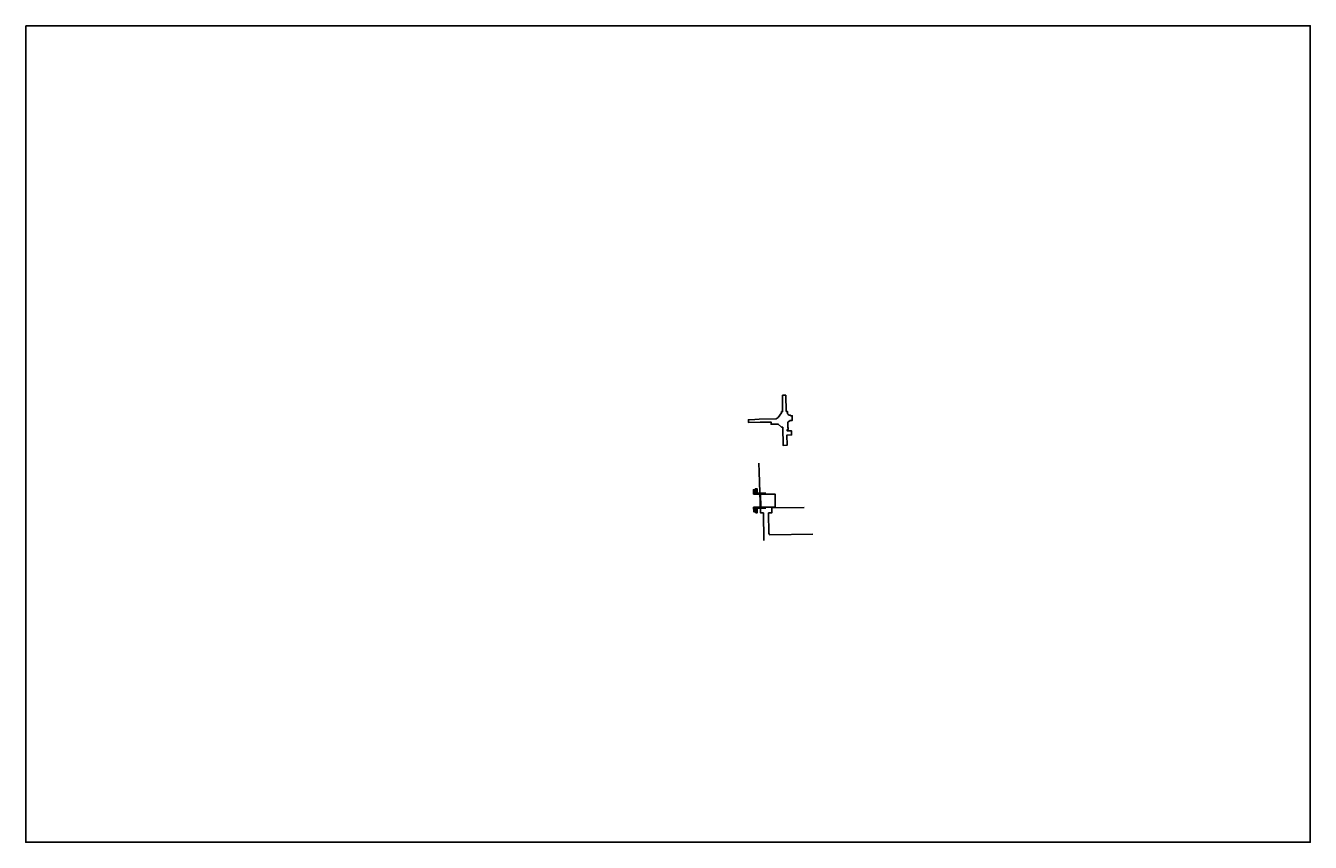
# Model space of a CAD drawing. Header units: feet. Extents: x -492 to 175132, y -198 to 327853.
# Tile 25 of 25: x 159963 to 175132, y 318203 to 327853. Entities that reach past the tile are written whole.
import ezdxf

# ---------------------------------------------------------------- set-up
doc = ezdxf.new("R2010")
doc.units = ezdxf.units.FT
doc.header["$MEASUREMENT"] = 0
for name, color, linetype in [('RW_P_Const_Limits', 30, 'CONSTLIMIT-COEC'), ('RW_X_Esmt_SH', 50, 'esmtshex'), ('RW_X_Fee_RW', 50, 'rowex'), ('SC_Scratch1', 7, 'Continuous'), ('SH_Text', 9, 'Continuous')]:
    doc.layers.add(name, color=color, linetype=linetype)
doc.styles.add('C1', font='ARIAL_0.TTF')
doc.styles.get("Standard").update_dxf_attribs({"font": 'font31.shx'})
doc.styles.add('Straight-Normal', font='font30.shx', dxfattribs={"height": 0.14})
doc.linetypes.add('CONSTLIMIT-COEC', pattern='A,0,["●",C1,S=0.083,R=0,X=0.07,Y=-0.0325],-0.2,0.65', length=0.85)
doc.linetypes.add('esmtshex', pattern='A,0.75,-0.1,["Ex SH",Straight-Normal,S=1,R=0,X=0,Y=-0.06],-0.55,0.75,-0.3,0.75,-0.3,0.75,-0.3,0.75,-0.3', length=5.6)
doc.linetypes.add('rowex', pattern='A,0.75,-0.05,["Ex R/W",Straight-Normal,S=1,R=0,X=0,Y=-0.06],-0.7,0.75,-0.3,0.75,-0.3,0.75,-0.3,0.75,-0.3', length=5.7)

msp = doc.modelspace()

# ---------------------------------------------------------------- hatches: boundary and pattern name
at = {"layer": 'SH_Text'}
h = msp.add_hatch(color=255, dxfattribs=at)
h.dxf.hatch_style = 1
h.paths.add_polyline_path([(168575.77055, 322317.18383), (168556.96098, 322317.01756), (168556.49828, 322369.36071), (168575.30785, 322369.52698)])
h = msp.add_hatch(color=255, dxfattribs=at)
h.dxf.hatch_style = 1
h.paths.add_polyline_path([(168599.20608, 322329.39146), (168580.39651, 322329.22518), (168579.9338, 322381.56834), (168598.74338, 322381.73461)])
h = msp.add_hatch(color=255, dxfattribs=at)
h.dxf.hatch_style = 1
h.paths.add_polyline_path([(168577.17376, 322161.89976), (168558.36552, 322161.62156), (168559.13968, 322109.28209), (168577.94793, 322109.56029)])
h = msp.add_hatch(color=255, dxfattribs=at)
h.dxf.hatch_style = 1
h.paths.add_polyline_path([(168600.89118, 322150.24926), (168582.08294, 322149.97106), (168582.8571, 322097.63159), (168601.66535, 322097.90979)])

# ---------------------------------------------------------------- linework, layer by layer
at = {"layer": 'RW_P_Const_Limits', "flags": 128}
msp.add_lwpolyline([(168939.93568, 323486.48973), (168943.47013, 323294.51524), (168956.90757, 323294.76264), (168956.98332, 323279.76283, 0.4155581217), (168988.28163, 323248.92094), (168995.05791, 323248.98837), (168995.1077, 323243.98873), (169013.95676, 323244.17631), (169014.51436, 323188.17908), (168989.79774, 323187.85828), (168960.41819, 323166.03979), (168960.89119, 323126.41779), (168961.27419, 323104.09379), (168966.49619, 323104.08079), (168966.1322, 323080.14895), (168955.72285, 323080.00581), (168955.88799, 323063.76224), (169006.04652, 323064.35427), (169006.47743, 323016.35619), (168951.53998, 323015.84585), (168952.64734, 322894.0405), (168905.81224, 322893.48983), (168901.59656, 323107.87203), (168888.72184, 323107.71991), (168848.44606, 323144.16102), (168819.29807, 323144.15862), (168763.90695, 323143.68219), (168763.68327, 323167.68845), (168634.68815, 323166.48658), (168496.72506, 323165.20115), (168496.4268, 323197.21227), (168572.62098, 323198.16095), (168621.86071, 323203.41819), (168823.39614, 323205.95776), (168846.16727, 323222.45931), (168888.99803, 323276.76526), (168888.91533, 323292.60696), (168900.91516, 323292.6696), (168899.90575, 323486.01676)], format="xyb", close=True, dxfattribs=at)
msp.add_lwpolyline([(168640.86147, 322318.14469), (168812.56102, 322318.58198), (168812.57376, 322164.04619), (168642.2065, 322163.61229)], close=True, dxfattribs=at)
at = {"layer": 'RW_X_Esmt_SH', "color": 30, "true_color": 0xff7f00, "flags": 128}
for points in [[(168674.099, 322097.047), (168639.09503, 322096.66841), (168622.20098, 322580.30361), (168621.0727, 322682.13542)], [(168734.09585, 322097.66347), (168773.75581, 322098.01582), (168773.12922, 322154.91237), (169154.96813, 322160.13)]]:
    msp.add_lwpolyline(points, dxfattribs=at)
at = {"layer": 'RW_X_Fee_RW', "color": 30, "true_color": 0xff7f00, "flags": 128}
for points in [[(168677.2223, 321771.06196), (168674.099, 322097.047)], [(169259.40317, 321843.32128), (168749.63544, 321837.074), (168736.45955, 321850.95884), (168734.09585, 322097.66347)]]:
    msp.add_lwpolyline(points, dxfattribs=at)
at = {"layer": 'SC_Scratch1'}
msp.add_lwpolyline([(159962.89564, 327852.91945), (175131.61962, 327852.91945), (175131.61962, 318202.77048), (159962.89564, 318202.77048)], close=True, dxfattribs=at)
at = {"layer": 'SH_Text', "color": 1, "flags": 128}
for points in [[(168575.77055, 322317.18383), (168556.96098, 322317.01756), (168556.49828, 322369.36071), (168575.30785, 322369.52698)], [(168599.20608, 322329.39146), (168580.39651, 322329.22518), (168579.9338, 322381.56834), (168598.74338, 322381.73461)], [(168577.17376, 322161.89976), (168558.36552, 322161.62156), (168559.13968, 322109.28209), (168577.94793, 322109.56029)], [(168600.89118, 322150.24926), (168582.08294, 322149.97106), (168582.8571, 322097.63159), (168601.66535, 322097.90979)]]:
    msp.add_lwpolyline(points, close=True, dxfattribs=at)
at = {"layer": 'SH_Text', "flags": 128}
for points in [[(168575.77055, 322317.18383), (168702.11604, 322318.3007)], [(168599.20608, 322329.39146), (168701.96275, 322330.2998)], [(168577.17376, 322161.89976), (168703.51037, 322163.76843)], [(168600.89118, 322150.24926), (168703.64064, 322151.76905)]]:
    msp.add_lwpolyline(points, dxfattribs=at)

# ---------------------------------------------------------------- texts
at = {"layer": 'SH_Text', "color": 1, "char_height": 3.7499981, "attachment_point": 5, "line_spacing_factor": 1.25}
for s, insert, rotation in [('{\\W0.9;END PROJECT\\PSTA. 44+44.09}', (168566.13441, 322343.27227), 90.506468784), ('{\\W0.9;END WORK\\PSTA. 44+56.09}', (168589.56994, 322355.4799), 90.506468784), ('{\\W0.9;BEGIN PROJECT\\PSTA. 42+89.55}', (168568.15672, 322135.59092), 90.847410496), ('{\\W0.9;RESUME WORK\\PSTA. 42+77.55}', (168591.87414, 322123.94043), 90.847410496)]:
    msp.add_mtext_dynamic_manual_height_columns(s, width=103.9740591, gutter_width=299.99984, heights=[0], dxfattribs=dict(at, insert=insert, rotation=rotation))

doc.saveas('drawing.dxf')
